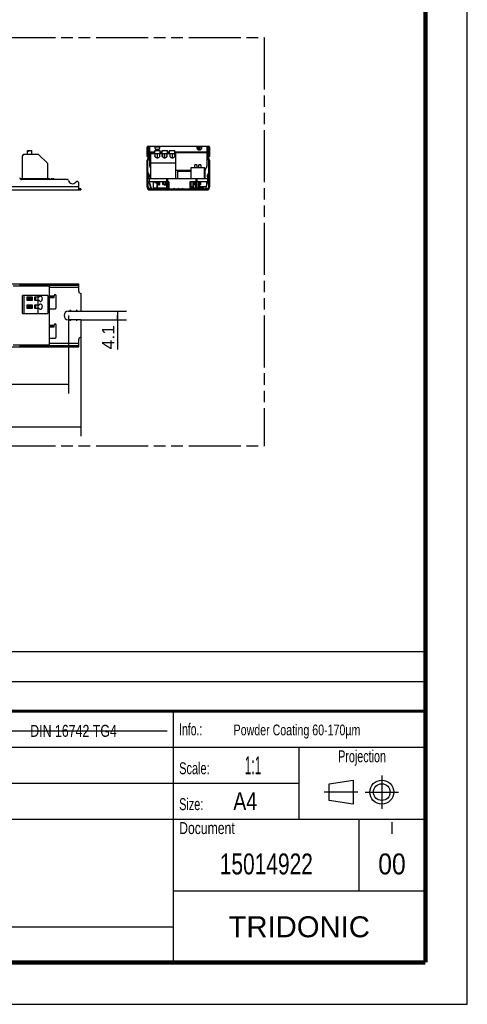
# Model space of a CAD drawing. Header units: millimetres. Extents: x 0 to 210, y 0 to 297.
# Tile 5 of 13: x 135 to 210, y 0 to 165. Entities that reach past the tile are written whole.
import ezdxf
from ezdxf.enums import TextEntityAlignment as Align

# ---------------------------------------------------------------- set-up
doc = ezdxf.new("R2010")
doc.units = ezdxf.units.MM
doc.header["$LTSCALE"] = 19.36
doc.linetypes.add('CENTER', pattern=[0.6, 0.375, -0.075, 0.075, -0.075])
doc.linetypes.add('PHANTOM', pattern=[0.8, 0.45, -0.05, 0.1, -0.05, 0.1, -0.05])
doc.layers.get('0').update_dxf_attribs({"linetype": 'CONTINUOUS'})
for name, color, linetype in [('DEFAULT_1', 7, 'CENTER'), ('DEFAULT_3', 7, 'PHANTOM'), ('Z_DIM_2D', 7, 'CONTINUOUS'), ('Z_NOTICE', 7, 'CONTINUOUS')]:
    doc.layers.add(name, color=color, linetype=linetype)
doc.styles.get("Standard").update_dxf_attribs({"font": 'txt', "width": 0.7})
doc.styles.add('TEXTSTYLE_2', font='txt', dxfattribs={"width": 0.75})
doc.styles.add('TEXTSTYLE_3', font='arial.ttf')
doc.styles.add('TEXTSTYLE_5', font='arial.ttf')
doc.dimstyles.new('DIMSTYLE_1', dxfattribs={"dimtxt": 2.1, "dimasz": 3.5, "dimexe": 1.5, "dimexo": 0, "dimgap": 0.525, "dimtad": 1, "dimlfac": 2.857143, "dimdsep": 46, "dimtxsty": 'TEXTSTYLE_3', "dimblk": '_FILLED', "dimblk1": '_FILLED', "dimblk2": '_FILLED', "dimcen": 0.09, "dimclrt": 5, "dimazin": 2, "dimtp": 0.5, "dimtm": 0.5, "dimtfac": 1, "dimtofl": 0, "dimtmove": 0, "dimatfit": 3, "dimldrblk": '_FILLED', "dimfxl": 1, "dimtolj": 1, "dimarcsym": 0})
doc.dimstyles.new('DIMSTYLE_4', dxfattribs={"dimtxt": 2.1, "dimasz": 3.5, "dimexe": 1.5, "dimexo": 0, "dimgap": 0.525, "dimtad": 1, "dimlfac": 2.857143, "dimdsep": 46, "dimtxsty": 'TEXTSTYLE_3', "dimblk": '_FILLED', "dimblk1": '_FILLED', "dimblk2": '_FILLED', "dimcen": 0.09, "dimclrt": 5, "dimazin": 2, "dimtp": 0.1, "dimtm": 0.1, "dimtfac": 1, "dimtofl": 0, "dimtmove": 0, "dimatfit": 3, "dimldrblk": '_FILLED', "dimfxl": 1, "dimtolj": 1, "dimarcsym": 0})

# ---------------------------------------------------------------- blocks, each defined once
blk = doc.blocks.new('PROJEKTIONSMETHODE_BL0', base_point=(192.31, 35.47))
at = {"color": 2, "linetype": 'CONTINUOUS'}
for p, q in [((186.91, 36.87), (190.91, 37.47)), ((186.91, 34.07), (186.91, 36.87)), ((190.91, 37.47), (190.91, 33.47)), ((190.91, 33.47), (186.91, 34.07))]:
    blk.add_line(p, q, dxfattribs=at)
for radius in [2, 1.4]:
    blk.add_circle((195.71, 35.47), radius, dxfattribs=at)
at = {"layer": 'DEFAULT_1', "color": 2, "linetype": 'CENTER'}
for p, q in [((195.71, 38.27), (195.71, 32.67)), ((191.71, 35.47), (186.11, 35.47)), ((192.91, 35.47), (198.5, 35.47))]:
    blk.add_line(p, q, dxfattribs=at)
blk = doc.blocks.new('*D0')
at = {"layer": 'Z_DIM_2D', "color": 2, "linetype": 'CONTINUOUS'}
for p, q in [((47.43, 111.48), (47.43, 94.96)), ((145.43, 111.48), (145.43, 94.96)), ((47.43, 96.46), (96.43, 96.46)), ((145.43, 96.46), (96.43, 96.46))]:
    blk.add_line(p, q, dxfattribs=at)
at = {"layer": 'Z_DIM_2D', "color": 5, "linetype": 'CONTINUOUS', "style": 'TEXTSTYLE_3'}
blk.add_text('280', height=2.1, dxfattribs=at).set_placement((96.43, 96.99), align=Align.CENTER)
blk = doc.blocks.new('_FILLED')
at = {"color": 0, "linetype": 'BYBLOCK'}
blk.add_solid([(0, 0), (-1, 0.125), (-1, -0.125)], dxfattribs=at)
blk = doc.blocks.new('_NONE')
blk = doc.blocks.new('*D4')
at = {"layer": 'Z_DIM_2D', "color": 2, "linetype": 'CONTINUOUS'}
for p, q in [((144.83, 115.87), (153.06, 115.87)), ((151.56, 115.87), (151.56, 115.16)), ((145.43, 114.44), (153.06, 114.44)), ((151.56, 114.44), (151.56, 115.16)), ((151.56, 115.16), (151.56, 109.47))]:
    blk.add_line(p, q, dxfattribs=at)
at = {"layer": 'Z_DIM_2D', "color": 5, "linetype": 'CONTINUOUS', "style": 'TEXTSTYLE_3'}
blk.add_text('4.1', height=2.1, rotation=90, dxfattribs=at).set_placement((151.04, 113.54), align=Align.RIGHT)
blk = doc.blocks.new('*D5')
at = {"layer": 'Z_DIM_2D', "color": 2, "linetype": 'CONTINUOUS'}
for p, q in [((49.53, 115.16), (49.53, 102.1)), ((143.33, 115.16), (143.33, 102.1)), ((49.53, 103.6), (96.43, 103.6)), ((143.33, 103.6), (96.43, 103.6))]:
    blk.add_line(p, q, dxfattribs=at)
at = {"layer": 'Z_DIM_2D', "color": 5, "linetype": 'CONTINUOUS', "style": 'TEXTSTYLE_3'}
blk.add_text('268', height=2.1, dxfattribs=at).set_placement((96.43, 104.13), align=Align.CENTER)

msp = doc.modelspace()

# ---------------------------------------------------------------- linework, layer by layer
at = {"color": 2, "linetype": 'CONTINUOUS'}
for p, q in [((210, 0), (210, 297)), ((6.9136, 58.9602), (202.9136, 58.9602)), ((202.9136, 48.9602), (202.9136, 58.9602)), ((6.9136, 53.9602), (202.9136, 53.9602)), ((6.9135, 48.9601), (202.9135, 48.9601)), ((6.9136, 48.9602), (202.9136, 48.9602)), ((160.9135, 6.9601), (160.9135, 48.9601)), ((202.9135, 6.9601), (202.9135, 48.9601)), ((6.9135, 42.9601), (202.9135, 42.9601)), ((181.9135, 30.9601), (181.9135, 42.9601)), ((6.9135, 36.9601), (181.9135, 36.9601)), ((6.9135, 30.9601), (202.9135, 30.9601)), ((191.9135, 18.9601), (191.9135, 30.9601)), ((160.9135, 18.9601), (202.9135, 18.9601)), ((6.9135, 12.9601), (160.9135, 12.9601)), ((6.9135, 6.9601), (202.9135, 6.9601)), ((0, 0), (210, 0))]:
    msp.add_line(p, q, dxfattribs=at)
at = {"color": 6, "linetype": 'CONTINUOUS'}
for p, q in [((156.4618, 143.2249), (156.4618, 141.7199)), ((156.6018, 143.2249), (156.6018, 142.9409)), ((156.7068, 143.4699), (166.7168, 143.4699)), ((156.7068, 143.3299), (156.9168, 143.3299)), ((156.9168, 143.4699), (156.9168, 140.2212)), ((157.8618, 143.0665), (157.8618, 143.4536)), ((157.8652, 143.3299), (158.5583, 143.3299)), ((158.5618, 143.4536), (158.5618, 143.0665)), ((164.8618, 143.0665), (164.8618, 143.4536)), ((164.8652, 143.3299), (165.5583, 143.3299)), ((165.5618, 143.4536), (165.5618, 143.0665)), ((166.5068, 140.2212), (166.5068, 143.4699)), ((166.5068, 143.3299), (166.7168, 143.3299)), ((166.8218, 142.9409), (166.8218, 143.2249)), ((166.9618, 141.7199), (166.9618, 143.2249)), ((156.6018, 141.7199), (156.4618, 141.7199)), ((156.6018, 143.1568), (156.6187, 143.1205)), ((156.7768, 142.7815), (156.9128, 142.4898)), ((156.7768, 142.3937), (156.8794, 142.4416)), ((156.859, 142.4507), (156.7769, 142.4873)), ((156.8818, 142.6999), (156.8148, 142.6999)), ((156.8648, 142.4481), (156.859, 142.4507)), ((156.8888, 142.2099), (156.9168, 142.2229)), ((166.5347, 142.2099), (166.5068, 142.2229)), ((166.6468, 142.7815), (166.5107, 142.4898)), ((166.6087, 142.6999), (166.5418, 142.6999)), ((166.6466, 142.4873), (166.5441, 142.4416)), ((166.6486, 142.3928), (166.5441, 142.4416)), ((166.8218, 143.1568), (166.8049, 143.1205)), ((166.9618, 141.7199), (166.8218, 141.7199)), ((157.0918, 139.8243), (156.9637, 140.0462)), ((166.4599, 140.0462), (166.2037, 139.6024)), ((161.2918, 139.4274), (163.8457, 139.4274))]:
    msp.add_line(p, q, dxfattribs=at)
at = {"color": 9, "linetype": 'CONTINUOUS'}
for p, q in [((156.8118, 143.3299), (156.8118, 143.4699)), ((157.8618, 143.3982), (156.9168, 143.3982)), ((164.8618, 143.3982), (158.5618, 143.3982)), ((166.5068, 143.3982), (165.5618, 143.3982)), ((166.6118, 143.4699), (166.6118, 143.3299)), ((156.4618, 142.0003), (156.6018, 142.0003)), ((156.6018, 142.3889), (156.7768, 142.3889)), ((156.7768, 142.1414), (156.6018, 142.1414)), ((156.7858, 143.0226), (156.6115, 143.0379)), ((156.9168, 142.4917), (157.7918, 142.4917)), ((157.7918, 142.3184), (156.9168, 142.3184)), ((158.1897, 142.1924), (158.1897, 141.5119)), ((158.2103, 141.5127), (158.2103, 142.1924)), ((158.6668, 142.4917), (159.0168, 142.4917)), ((159.0168, 142.3184), (158.6668, 142.3184)), ((159.3998, 142.1924), (159.3998, 141.5121)), ((159.4203, 141.5124), (159.4203, 142.1924)), ((159.8918, 142.4917), (160.2418, 142.4917)), ((160.2418, 142.3184), (159.8918, 142.3184)), ((160.6905, 142.1924), (160.6905, 141.5122)), ((160.711, 141.5123), (160.711, 142.1924)), ((161.1168, 142.4917), (166.5068, 142.4917)), ((166.5068, 142.3184), (161.1168, 142.3184)), ((166.8121, 143.0379), (166.6377, 143.0226)), ((166.6468, 142.3889), (166.8218, 142.3889)), ((166.8218, 142.1414), (166.6468, 142.1414)), ((166.8218, 141.9999), (166.9618, 141.9999)), ((166.0868, 138.7274), (166.1969, 138.7274)), ((129.5604, 136.6799), (145.0761, 136.6799)), ((156.4618, 138.2199), (156.6368, 138.2199)), ((156.6368, 137.5199), (156.4618, 137.5199)), ((156.6799, 136.645), (156.6799, 137.325)), ((156.8008, 137.3009), (156.8184, 137.3009)), ((156.8184, 137.3009), (157.0582, 136.4056)), ((159.1115, 137.1699), (159.2353, 137.1699)), ((159.9618, 137.9049), (159.7868, 137.9049)), ((164.8618, 137.9049), (164.6868, 137.9049)), ((166.3653, 136.4056), (166.6052, 137.3009)), ((166.6052, 137.3009), (166.6227, 137.3009)), ((166.7437, 137.325), (166.7437, 136.6447)), ((166.7868, 138.2199), (166.9618, 138.2199)), ((166.9618, 137.5199), (166.7868, 137.5199)), ((157.0895, 136.33), (156.9949, 136.33)), ((157.6868, 136.1199), (157.6868, 136.2949)), ((159.7868, 136.4349), (158.2206, 136.4349)), ((160.0767, 136.4349), (159.9618, 136.4349)), ((161.0643, 136.2949), (161.0643, 136.1199)), ((162.3593, 136.1199), (162.3593, 136.2949)), ((164.2143, 136.5574), (164.3182, 136.5574)), ((165.7368, 136.2949), (165.7368, 136.1199)), ((166.3341, 136.33), (166.4287, 136.33)), ((135.5211, 120.4067), (135.5211, 120.2317)), ((143.1689, 120.2317), (143.1687, 120.4067)), ((144.5761, 120.2317), (144.5761, 120.4067)), ((145.0761, 119.8467), (140.1761, 119.8467)), ((140.1761, 118.4467), (140.9636, 118.4467)), ((140.4464, 118.1317), (140.4464, 118.3067)), ((140.5098, 118.3067), (140.5098, 118.1317)), ((140.8936, 118.1317), (140.8936, 118.3067)), ((140.1761, 113.5467), (140.9636, 113.5467)), ((140.4464, 113.2317), (140.4464, 113.4067)), ((140.5098, 113.4067), (140.5098, 113.2317)), ((140.8936, 113.2317), (140.8936, 113.4067)), ((145.0761, 110.4667), (140.1761, 110.4667)), ((135.5211, 110.0817), (135.5211, 109.9067)), ((143.1689, 109.9067), (143.1687, 110.0817)), ((144.5761, 109.9067), (144.5761, 110.0817))]:
    msp.add_line(p, q, dxfattribs=at)
at = {"color": 7, "linetype": 'CONTINUOUS'}
for p, q in [((135.6961, 141.7584), (135.8711, 142.1084)), ((135.6961, 138.0274), (135.6961, 141.7584)), ((135.8711, 142.1084), (138.2759, 142.1084)), ((136.5217, 142.7034), (137.2439, 142.7034)), ((136.5217, 142.1084), (136.5217, 142.7034)), ((136.675, 142.5284), (136.5217, 142.5284)), ((136.675, 142.7034), (136.675, 142.5284)), ((137.2439, 142.1084), (137.2439, 142.7034)), ((138.2759, 142.1084), (139.8961, 140.5334)), ((156.6018, 142.9134), (156.6018, 141.3699)), ((156.7768, 142.9134), (156.6018, 142.9134)), ((156.6232, 143.1724), (156.603, 142.9409)), ((156.603, 142.9409), (156.7773, 142.9256)), ((156.6232, 143.1724), (156.7976, 143.1572)), ((156.7768, 141.3699), (156.7768, 142.9134)), ((156.7768, 142.1924), (156.8468, 142.0489)), ((156.7773, 142.9256), (156.7976, 143.1572)), ((156.8468, 142.0489), (156.9168, 142.0831)), ((157.0918, 138.0274), (157.0918, 142.1924)), ((157.0918, 142.1924), (161.2918, 142.1924)), ((157.7918, 142.1924), (157.7918, 142.7174)), ((157.7918, 142.7174), (158.6668, 142.7174)), ((157.904, 142.6299), (157.7918, 142.6299)), ((157.8397, 141.6366), (157.8397, 142.1924)), ((157.904, 142.7174), (157.904, 142.6299)), ((157.9226, 142.9274), (158.5009, 142.9274)), ((158.5603, 141.9967), (158.5503, 141.9967)), ((158.5603, 142.1924), (158.5603, 141.9967)), ((158.5603, 141.9752), (158.5603, 141.6575)), ((158.6668, 142.1924), (158.6668, 142.7174)), ((159.0168, 142.1924), (159.0168, 142.7174)), ((159.0168, 142.7174), (159.8918, 142.7174)), ((159.1278, 142.6299), (159.0168, 142.6299)), ((159.0498, 141.6425), (159.0498, 142.1924)), ((159.1278, 142.7174), (159.1278, 142.6299)), ((159.7703, 141.9967), (159.7668, 141.9967)), ((159.7703, 142.1924), (159.7703, 141.9967)), ((159.7703, 141.9893), (159.7703, 141.65)), ((159.8918, 142.1924), (159.8918, 142.7174)), ((160.2418, 142.1924), (160.2418, 142.7174)), ((160.2418, 142.7174), (161.1168, 142.7174)), ((160.3557, 142.6299), (160.2418, 142.6299)), ((160.3405, 141.6458), (160.3405, 142.1924)), ((160.3557, 142.7174), (160.3557, 142.6299)), ((161.061, 142.1924), (161.061, 141.6459)), ((161.1168, 142.1924), (161.1168, 142.7174)), ((161.2918, 138.0274), (161.2918, 142.1924)), ((165.5009, 142.9274), (164.9226, 142.9274)), ((164.9272, 142.9462), (164.9269, 142.9274)), ((164.9274, 142.9569), (164.9272, 142.9462)), ((164.9276, 142.9635), (164.9274, 142.9569)), ((164.9277, 142.9674), (164.9276, 142.9635)), ((164.9285, 142.9546), (164.9285, 142.9542)), ((164.9285, 142.9541), (164.9285, 142.9542)), ((164.9285, 142.9536), (164.9286, 142.9526)), ((164.9286, 142.9515), (164.9287, 142.9466)), ((164.9287, 142.9466), (164.9289, 142.9341)), ((164.9289, 142.9341), (164.929, 142.9275)), ((165.3482, 142.9666), (165.3481, 142.9707)), ((165.3483, 142.9624), (165.3482, 142.9666)), ((165.3485, 142.9555), (165.3483, 142.9624)), ((165.3487, 142.9446), (165.3485, 142.9555)), ((165.3489, 142.9274), (165.3487, 142.9446)), ((166.5768, 142.0489), (166.5068, 142.0831)), ((166.6468, 142.1924), (166.5768, 142.0489)), ((166.626, 143.1572), (166.8003, 143.1724)), ((166.626, 143.1572), (166.6462, 142.9256)), ((166.6462, 142.9256), (166.8206, 142.9409)), ((166.8218, 142.9134), (166.6468, 142.9134)), ((166.6468, 141.3699), (166.6468, 142.9134)), ((166.8206, 142.9409), (166.8003, 143.1724)), ((166.8218, 141.3699), (166.8218, 142.9134)), ((139.8961, 138.0274), (139.8961, 140.5334)), ((156.4618, 141.0414), (156.4618, 136.6799)), ((156.5608, 141.2709), (156.554, 141.2642)), ((156.6368, 136.6799), (156.6368, 141.0414)), ((156.6845, 141.1472), (156.6778, 141.1404)), ((161.2918, 140.6192), (157.0918, 140.6177)), ((163.8457, 139.9034), (166.0868, 139.9034)), ((163.8457, 138.0274), (163.8457, 139.9034)), ((164.7912, 140.3059), (164.4412, 140.3059)), ((164.4412, 139.9034), (164.4412, 140.3059)), ((164.7912, 140.3059), (164.7912, 139.9034)), ((165.4912, 140.3059), (165.1412, 140.3059)), ((165.1412, 139.9034), (165.1412, 140.3059)), ((165.4912, 140.3059), (165.4912, 139.9034)), ((166.0868, 138.0274), (166.0868, 139.9034)), ((166.7458, 141.1404), (166.739, 141.1472)), ((166.7868, 136.6799), (166.7868, 141.0414)), ((166.8695, 141.2642), (166.8628, 141.2709)), ((166.9618, 136.6799), (166.9618, 141.0414)), ((156.6368, 138.6463), (156.7281, 138.4553)), ((156.6858, 138.2829), (156.6368, 138.2462)), ((156.6402, 139.0448), (156.886, 138.5308)), ((161.6418, 139.2524), (163.8457, 139.2524)), ((161.6418, 138.0274), (161.6418, 139.2524)), ((162.0793, 139.4274), (162.0793, 139.2524)), ((166.1969, 138.3774), (166.1969, 139.592)), ((166.1969, 139.3224), (166.2156, 139.3224)), ((166.2156, 138.0274), (166.2156, 139.6231)), ((166.7833, 139.0448), (166.5376, 138.5308)), ((166.7868, 138.6463), (166.6955, 138.4553)), ((166.7378, 138.2829), (166.7868, 138.2462)), ((135.2292, 138.0274), (140.1761, 138.0274)), ((143.1689, 137.8699), (135.5211, 137.8699)), ((140.1761, 138.0274), (140.1761, 137.8699)), ((140.4163, 137.8699), (140.4464, 137.9345)), ((140.8936, 137.9749), (140.5098, 137.9749)), ((140.9636, 137.8699), (140.9636, 137.9049)), ((145.0761, 136.1199), (145.0761, 137.2637)), ((156.4618, 137.8699), (156.6368, 137.8699)), ((156.7908, 138.1429), (156.6508, 138.0379)), ((156.7243, 137.4237), (156.7068, 137.4237)), ((156.8118, 138.0274), (156.8118, 137.4674)), ((156.8118, 138.0274), (166.6118, 138.0274)), ((159.7868, 137.4674), (156.8118, 137.4674)), ((157.2008, 136.3468), (156.9609, 137.2421)), ((157.5118, 137.4674), (157.5118, 136.4174)), ((157.7925, 137.4674), (157.7925, 137.2924)), ((158.0968, 137.2924), (157.7925, 137.2924)), ((158.0545, 137.2924), (158.0545, 137.1874)), ((158.0968, 137.1874), (158.0545, 137.1874)), ((158.0968, 137.4674), (158.0968, 136.4349)), ((158.2206, 136.4349), (158.2206, 137.4674)), ((158.3441, 137.4674), (158.3441, 137.0474)), ((158.5191, 136.9774), (158.4141, 136.9774)), ((158.5891, 137.4674), (158.5891, 137.0474)), ((159.062, 137.4674), (159.062, 137.1699)), ((159.1115, 137.2924), (159.062, 137.2924)), ((159.1115, 137.4674), (159.1115, 137.1699)), ((159.2353, 137.1699), (159.2353, 137.4674)), ((159.302, 137.4674), (159.302, 137.0474)), ((159.477, 136.9774), (159.372, 136.9774)), ((159.547, 137.4674), (159.547, 137.0474)), ((159.722, 136.9774), (159.617, 136.9774)), ((159.7868, 136.4349), (159.7868, 137.9749)), ((159.7868, 137.9749), (159.9618, 137.9749)), ((159.9618, 136.4349), (159.9618, 137.9749)), ((160.1368, 137.4674), (159.9618, 137.4674)), ((160.0767, 137.4674), (160.0767, 136.4349)), ((160.1092, 136.4524), (160.1092, 137.4674)), ((160.1368, 137.4674), (160.1368, 136.2949)), ((164.6868, 137.4674), (163.6368, 137.4674)), ((163.6368, 137.4674), (163.6368, 136.2949)), ((163.7725, 136.6624), (163.6368, 136.6624)), ((163.7725, 136.4524), (163.7725, 137.4674)), ((163.8775, 136.4524), (163.8775, 137.4674)), ((164.1514, 136.6624), (163.8775, 136.6624)), ((164.1514, 137.4674), (164.1514, 136.6624)), ((164.2143, 137.2924), (164.1514, 137.2924)), ((164.2143, 136.5574), (164.2143, 137.4674)), ((164.3193, 136.5574), (164.3193, 137.4674)), ((164.4929, 137.2924), (164.3193, 137.2924)), ((164.4929, 137.4674), (164.4929, 137.0474)), ((164.5979, 136.9774), (164.5629, 136.9774)), ((164.6412, 136.4524), (164.6412, 136.9925)), ((164.6679, 137.4674), (164.6679, 137.0474)), ((164.6868, 137.2924), (164.6679, 137.2924)), ((164.6868, 137.9749), (164.8618, 137.9749)), ((164.6868, 136.4349), (164.6868, 137.9749)), ((164.8618, 136.4349), (164.8618, 137.9749)), ((166.6118, 137.4674), (164.8618, 137.4674)), ((165.1239, 136.4524), (165.1239, 137.4674)), ((165.2289, 136.4524), (165.2289, 137.4674)), ((166.3073, 136.6624), (165.2289, 136.6624)), ((165.2646, 137.4674), (165.2646, 137.0474)), ((165.3696, 136.9774), (165.3346, 136.9774)), ((165.4396, 137.4674), (165.4396, 137.0474)), ((165.9118, 136.6624), (165.9118, 136.4174)), ((166.4626, 137.2421), (166.2227, 136.3468)), ((166.3941, 137.4674), (166.3941, 136.9864)), ((166.6118, 138.0274), (166.6118, 137.4674)), ((166.6328, 138.1429), (166.7728, 138.0379)), ((166.7168, 137.4237), (166.6993, 137.4237)), ((166.7868, 137.8699), (166.9618, 137.8699)), ((47.4261, 136.1199), (145.4261, 136.1199)), ((145.4261, 136.2949), (145.0761, 136.2949)), ((145.4261, 136.2949), (145.4261, 136.1199)), ((157.0218, 136.2949), (166.4018, 136.2949)), ((157.0218, 136.1199), (166.4018, 136.1199)), ((158.0968, 136.4174), (157.5118, 136.4174)), ((158.0368, 136.2949), (158.0368, 136.1199)), ((160.0767, 136.4524), (160.1368, 136.4524)), ((160.1368, 136.4174), (160.0767, 136.4174)), ((160.9943, 136.3999), (160.8893, 136.2949)), ((160.9943, 136.1199), (160.9943, 136.2949)), ((161.7118, 136.3999), (161.6068, 136.2949)), ((161.7118, 136.3999), (161.8168, 136.2949)), ((162.4293, 136.3999), (162.5343, 136.2949)), ((162.4293, 136.1199), (162.4293, 136.2949)), ((164.6868, 136.4174), (163.6368, 136.4174)), ((163.7725, 136.4524), (163.8775, 136.4524)), ((164.2497, 136.5224), (164.2838, 136.5224)), ((164.6412, 136.4524), (164.6868, 136.4524)), ((165.9118, 136.4174), (164.8618, 136.4174)), ((165.1239, 136.4524), (165.2289, 136.4524)), ((165.3868, 136.1199), (165.3868, 136.2949)), ((133.9111, 120.4067), (145.0761, 120.4067)), ((135.1711, 120.2317), (145.0761, 120.2317)), ((143.3402, 120.2317), (143.3401, 120.4067)), ((145.0761, 119.1817), (145.0761, 120.4067)), ((140.1761, 120.0567), (134.0861, 120.0567)), ((140.1761, 110.2567), (140.1761, 120.0567)), ((145.4261, 118.8317), (145.4261, 115.8742)), ((139.8961, 118.4642), (135.6961, 118.4642)), ((135.6961, 115.4717), (135.6961, 118.4642)), ((135.8711, 118.4642), (135.8711, 115.4717)), ((136.4663, 118.2398), (137.2993, 118.2398)), ((136.4663, 117.6285), (136.4663, 118.2398)), ((137.2993, 117.6285), (136.4663, 117.6285)), ((136.4663, 116.9366), (137.2993, 116.9366)), ((136.4663, 116.3252), (136.4663, 116.9366)), ((136.5217, 116.8812), (137.2439, 116.8812)), ((137.0901, 116.8812), (136.5217, 116.4874)), ((136.5217, 116.3806), (136.5217, 116.8812)), ((136.5219, 118.1842), (137.2437, 118.1842)), ((137.0901, 118.1842), (136.5219, 117.7906)), ((136.5219, 117.6841), (136.5219, 118.1842)), ((136.5219, 117.6841), (137.2437, 117.6841)), ((136.6756, 117.6841), (137.2437, 118.0778)), ((137.2437, 117.6841), (137.2437, 118.1842)), ((137.2439, 116.3806), (137.2439, 116.8812)), ((137.2993, 118.2398), (137.2993, 117.6285)), ((137.2993, 116.9366), (137.2993, 116.3252)), ((137.75, 118.2398), (138.45, 118.2398)), ((137.75, 117.6285), (137.75, 118.2398)), ((138.45, 117.6285), (137.75, 117.6285)), ((137.75, 116.928), (138.4483, 116.928)), ((137.75, 116.3166), (137.75, 116.928)), ((137.8496, 118.2398), (137.8496, 117.6285)), ((137.8496, 116.928), (137.8496, 116.3166)), ((138.2759, 118.2398), (138.2759, 118.4642)), ((138.2759, 116.928), (138.2759, 117.6285)), ((139.8961, 118.4642), (139.8961, 115.4717)), ((140.9636, 118.3067), (140.1761, 118.3067)), ((140.1761, 118.1317), (140.9636, 118.1317)), ((140.2286, 118.1317), (140.2286, 118.3067)), ((140.9636, 118.1317), (140.9636, 118.4467)), ((141.3136, 116.4517), (141.3136, 118.4467)), ((135.6961, 115.4717), (139.8961, 115.4717)), ((137.2993, 116.3252), (136.4663, 116.3252)), ((136.5217, 116.3806), (137.2439, 116.3806)), ((136.675, 116.3806), (137.2439, 116.7749)), ((138.4519, 116.3166), (137.75, 116.3166)), ((138.2759, 115.4717), (138.2759, 116.3166)), ((140.1761, 116.2767), (141.1386, 116.2767)), ((143.3261, 115.8742), (145.4261, 115.8742)), ((145.4261, 114.4392), (143.3261, 114.4392)), ((145.4261, 114.4392), (145.4261, 111.4817)), ((140.9636, 113.4067), (140.1761, 113.4067)), ((140.1761, 113.2317), (140.9636, 113.2317)), ((140.2286, 113.2317), (140.2286, 113.4067)), ((140.9636, 113.2317), (140.9636, 113.5467)), ((141.3136, 111.5517), (141.3136, 113.5467)), ((140.1761, 111.3767), (141.1386, 111.3767)), ((145.0761, 109.9067), (145.0761, 111.1317)), ((133.9111, 109.9067), (145.0761, 109.9067)), ((134.0861, 110.2567), (140.1761, 110.2567)), ((145.0761, 110.0817), (135.1711, 110.0817)), ((143.3401, 110.0817), (143.3402, 109.9067)), ((7.6209, 45.5841), (159.8298, 45.7185)), ((0, 0), (210, 0))]:
    msp.add_line(p, q, dxfattribs=at)
for points, const_width in [([(203, 7), (203, 290)], 0.7), ([(7, 49), (203, 49)], 0.5), ([(7, 7), (203, 7)], 0.7)]:
    msp.add_lwpolyline(points, dxfattribs=dict(at, const_width=const_width))
msp.add_lwpolyline([(165.3481, 142.9707), (165.348, 142.9728), (165.3479, 142.975), (165.3477, 142.9775), (165.3475, 142.9804), (165.3472, 142.9842), (165.3467, 142.9892), (165.346, 142.9955), (165.3447, 143.0036), (165.3429, 143.0128), (165.3405, 143.0226), (165.3374, 143.0329), (165.3337, 143.0435), (165.3291, 143.0542), (165.3238, 143.0651), (165.3176, 143.0758), (165.3107, 143.0864), (165.3031, 143.0966), (165.2948, 143.1064), (165.2858, 143.1157), (165.2762, 143.1247), (165.2658, 143.1332), (165.2547, 143.1413), (165.2429, 143.1487), (165.2304, 143.1555), (165.2171, 143.1616), (165.2031, 143.1668), (165.1885, 143.171), (165.1733, 143.1742), (165.1578, 143.1761), (165.1419, 143.1769), (165.1259, 143.1765), (165.1098, 143.1748), (165.0938, 143.1719), (165.0781, 143.1679), (165.0627, 143.1627), (165.0479, 143.1564), (165.0337, 143.1491), (165.0202, 143.1408), (165.0077, 143.1317), (164.9961, 143.1218), (164.9856, 143.1112), (164.976, 143.1002), (164.9674, 143.0889), (164.9597, 143.0772), (164.953, 143.0654), (164.9471, 143.0535), (164.9421, 143.0416), (164.9379, 143.0296), (164.9345, 143.018), (164.932, 143.007), (164.9303, 142.9973), (164.9293, 142.9901), (164.9287, 142.9846), (164.9284, 142.9807), (164.9282, 142.9777), (164.928, 142.9753), (164.9279, 142.9732), (164.9278, 142.9712), (164.9277, 142.9674)], dxfattribs=at)
at = {"color": 6, "linetype": 'CONTINUOUS'}
for centre, radius, start, end in [((156.7068, 143.2249), 0.245, 90, 180), ((156.7068, 143.2249), 0.105, 90, 180), ((166.7168, 143.2249), 0.245, 0, 90), ((166.7168, 143.2249), 0.105, 0, 90), ((156.2292, 141.8316), 0.7653, 43.255849, 44.290688), ((155.9905, 140.4724), 2.1605, 65.823478, 66.130043), ((156.4814, 142.0196), 0.4497, 25.03871, 29.216483), ((155.6918, 142.6999), 1.19, 353.859751, 360), ((156.3766, 141.3336), 1.2167, 65.592589, 65.802086), ((156.4028, 141.8976), 0.7233, 44.68065, 48.77501), ((167.0208, 141.8976), 0.7233, 131.224991, 135.319329), ((166.9421, 142.0196), 0.4497, 150.783561, 154.96129), ((167.7318, 142.6999), 1.19, 180, 186.140249), ((157.2668, 140.2212), 0.35, 180, 210), ((166.1568, 140.2212), 0.35, 330, 360), ((165.9006, 139.7774), 0.35, 302.198664, 330), ((164.1138, 140.3028), 2.2766, 337.410935, 348.279945)]:
    msp.add_arc(centre, radius, start, end, dxfattribs=at)
at = {"color": 7, "linetype": 'CONTINUOUS'}
for centre, radius, start, end in [((156.9168, 142.9134), 0.315, 175, 180), ((156.9168, 142.9134), 0.14, 175, 180), ((158.3207, 141.7729), 0.3206, 40.178729, 44.277875), ((159.5328, 141.7687), 0.3268, 42.857692, 44.260448), ((166.5068, 142.9134), 0.14, 0, 5), ((166.5068, 142.9134), 0.315, 0, 5), ((156.7768, 141.0414), 0.315, 135, 180), ((156.4618, 141.3699), 0.14, 315, 360), ((156.7768, 141.0414), 0.14, 135, 180), ((156.4618, 141.3699), 0.315, 315, 360), ((166.9618, 141.3699), 0.315, 180, 225), ((166.6468, 141.0414), 0.14, 0, 45), ((166.9618, 141.3699), 0.14, 180, 225), ((166.6468, 141.0414), 0.315, 0, 45), ((156.6018, 138.3949), 0.14, 306.869898, 25.553197), ((156.6018, 138.3949), 0.315, 306.869898, 25.553197), ((165.8469, 138.3774), 0.35, 313.343539, 360), ((166.8218, 138.3949), 0.315, 154.446803, 233.130102), ((166.8218, 138.3949), 0.14, 154.446803, 233.130102), ((135.5211, 138.2199), 0.35, 180, 270), ((140.5098, 137.9049), 0.07, 90, 155), ((140.8936, 137.9049), 0.07, 0, 90), ((143.1687, 137.6949), 0.175, 11.536959, 89.933451), ((144.0261, 137.8699), 0.7, 191.536959, 321.786789), ((144.7961, 137.2637), 0.28, 0, 141.786789), ((157.0218, 136.6799), 0.56, 180, 270), ((156.6718, 138.0099), 0.035, 126.869898, 180), ((156.7068, 137.4937), 0.07, 180, 270), ((157.0218, 136.6799), 0.385, 179.999992, 270), ((156.7243, 137.1787), 0.245, 14.99997, 90), ((158.4141, 137.0474), 0.07, 180, 270), ((158.5191, 137.0474), 0.07, 270, 360), ((159.372, 137.0474), 0.07, 180, 270), ((159.477, 137.0474), 0.07, 270, 360), ((159.617, 137.0474), 0.07, 194.999, 270), ((159.722, 137.0474), 0.07, 270, 337.674323), ((164.5629, 137.0474), 0.07, 180, 270), ((164.5979, 137.0474), 0.07, 270, 360), ((165.3346, 137.0474), 0.07, 180, 270), ((165.3696, 137.0474), 0.07, 270, 360), ((166.4018, 136.6799), 0.56, 270, 360), ((166.4018, 136.6799), 0.385, 270, 360), ((166.6993, 137.1787), 0.245, 90, 165.00003), ((166.7168, 137.4937), 0.07, 270, 353.214425), ((157.2684, 136.3649), 0.07, 195, 270), ((160.1018, 136.4349), 0.315, 180, 206.466529), ((160.1018, 136.4349), 0.14, 180, 270), ((159.6697, 136.4287), 0.4065, 341.93855, 349.293344), ((159.6376, 136.4347), 0.4392, 349.302421, 0.030247), ((161.7118, 136.3999), 0.7175, 180.000163, 182.794759), ((161.715, 136.4), 0.7207, 182.794738, 183.423315), ((161.7166, 136.4001), 0.7224, 183.423393, 184.187396), ((161.7254, 136.4009), 0.7312, 184.196089, 188.333159), ((161.6953, 136.4013), 0.734, 351.668934, 354.420961), ((161.7046, 136.4003), 0.7247, 354.425626, 355.812329), ((161.7071, 136.4001), 0.7222, 355.812771, 356.583272), ((161.7084, 136.4), 0.7209, 356.583341, 357.205564), ((161.7116, 136.3999), 0.7177, 357.20553, 359.717092), ((161.7122, 136.3999), 0.7171, 359.71761, 359.999998), ((164.2493, 136.5574), 0.035, 180, 270), ((164.2843, 136.5574), 0.035, 270, 360), ((165.0018, 136.4349), 0.315, 180, 206.466529), ((165.0018, 136.4349), 0.14, 180, 260.850896), ((166.1551, 136.3649), 0.07, 269.957528, 345), ((141.1386, 118.4467), 0.175, 0, 180), ((145.4261, 119.1817), 0.35, 180, 270), ((141.1386, 116.4517), 0.175, 270, 360), ((143.3261, 115.1567), 0.7175, 90, 270), ((143.6761, 115.8742), 0.105, 0, 180), ((144.7261, 115.8742), 0.105, 0, 180), ((141.1386, 113.5467), 0.175, 0, 180), ((143.6761, 114.4392), 0.105, 180, 360), ((144.7261, 114.4392), 0.105, 180, 360), ((141.1386, 111.5517), 0.175, 270, 360), ((145.4261, 111.1317), 0.35, 90, 180)]:
    msp.add_arc(centre, radius, start, end, dxfattribs=at)
at = {"color": 9, "linetype": 'CONTINUOUS'}
for centre, radius, start, end in [((156.8008, 137.6157), 0.3149, 247.416929, 270.006337), ((156.9949, 136.645), 0.315, 180.000334, 269.999827), ((166.6227, 137.6159), 0.315, 270.001261, 292.579514), ((166.4286, 136.6452), 0.3152, 270.018088, 301.615325), ((166.43, 136.6435), 0.313, 301.563243, 307.574385)]:
    msp.add_arc(centre, radius, start, end, dxfattribs=at)
at = {"color": 7, "linetype": 'CONTINUOUS'}
for centre, start_param in [((158.19, 141.6457), -1.00906024), ((159.4065, 141.6457), -0.98188985)]:
    msp.add_ellipse(centre, major_axis=(0, 0.6187), ratio=0.70710678, start_param=start_param, end_param=-0.96747165, dxfattribs=at)
at = {"color": 6, "linetype": 'CONTINUOUS'}
for points, knots in [([(157.8652, 143.4699), (157.8636, 143.4699), (157.8616, 143.4623), (157.8618, 143.4577), (157.8618, 143.4536)], [0, 0, 0, 0, 0.28409609, 1, 1, 1, 1]), ([(158.5618, 143.4536), (158.5618, 143.4577), (158.562, 143.4623), (158.5599, 143.4699), (158.5583, 143.4699)], [0, 0, 0, 0, 0.71583521, 1, 1, 1, 1]), ([(164.8652, 143.4699), (164.8636, 143.4699), (164.8616, 143.4623), (164.8618, 143.4577), (164.8618, 143.4536)], [0, 0, 0, 0, 0.28409608, 1, 1, 1, 1]), ([(165.5618, 143.4536), (165.5618, 143.4577), (165.562, 143.4623), (165.5599, 143.4699), (165.5583, 143.4699)], [0, 0, 0, 0, 0.71583521, 1, 1, 1, 1]), ([(156.7866, 142.356), (156.7953, 142.3467), (156.8278, 142.3104), (156.8564, 142.2705), (156.8739, 142.2391)], [0, 0, 0, 0, 0.26162247, 1, 1, 1, 1]), ([(157.8618, 143.0665), (157.8618, 143.0337), (157.8831, 142.9633), (157.9646, 142.8826), (158.0793, 142.8308), (158.2118, 142.8129), (158.3443, 142.8308), (158.4589, 142.8826), (158.5405, 142.9633), (158.5618, 143.0337), (158.5618, 143.0665)], [0, 0, 0, 0, 0.10474131, 0.22233015, 0.35601092, 0.49999295, 0.64397481, 0.77766024, 0.89525568, 1, 1, 1, 1]), ([(164.8618, 143.0665), (164.8618, 143.0337), (164.8831, 142.9633), (164.9646, 142.8826), (165.0793, 142.8308), (165.2118, 142.8129), (165.3443, 142.8308), (165.4589, 142.8826), (165.5405, 142.9633), (165.5618, 143.0337), (165.5618, 143.0665)], [0, 0, 0, 0, 0.10474131, 0.22233015, 0.35601092, 0.49999295, 0.64397481, 0.77766024, 0.89525568, 1, 1, 1, 1]), ([(166.5496, 142.2391), (166.5558, 142.2502), (166.5837, 142.2957), (166.6182, 142.3369), (166.6465, 142.366)], [0, 0, 0, 0, 0.23821767, 1, 1, 1, 1])]:
    msp.add_open_spline(points, degree=3, knots=knots, dxfattribs=at)
at = {"color": 7, "linetype": 'CONTINUOUS'}
for points, knots in [([(157.8397, 142.0066), (157.8133, 141.9816), (157.7694, 141.925), (157.7525, 141.8546), (157.7525, 141.8212)], [0, 0, 0, 0, 0.52115385, 1, 1, 1, 1]), ([(157.7525, 141.8212), (157.7525, 141.7802), (157.7791, 141.6921), (157.881, 141.5913), (158.0244, 141.5266), (158.19, 141.5042), (158.3556, 141.5266), (158.4989, 141.5913), (158.6009, 141.6921), (158.6275, 141.7802), (158.6275, 141.8212)], [0, 0, 0, 0, 0.10473947, 0.22232859, 0.35601218, 0.49999468, 0.64397654, 0.77766299, 0.89525754, 1, 1, 1, 1]), ([(158.6275, 141.8212), (158.6275, 141.8491), (158.616, 141.9072), (158.5848, 141.957), (158.5657, 141.9797)], [0, 0, 0, 0, 0.48426148, 1, 1, 1, 1]), ([(159.0498, 142.0003), (159.0252, 141.9758), (158.9845, 141.9207), (158.969, 141.8533), (158.969, 141.8212)], [0, 0, 0, 0, 0.51981366, 1, 1, 1, 1]), ([(158.969, 141.8212), (158.969, 141.7802), (158.9957, 141.6921), (159.0976, 141.5913), (159.2409, 141.5266), (159.4065, 141.5042), (159.5722, 141.5266), (159.7155, 141.5913), (159.8174, 141.6921), (159.844, 141.7802), (159.844, 141.8212)], [0, 0, 0, 0, 0.10473947, 0.22232859, 0.35601218, 0.49999468, 0.64397654, 0.77766299, 0.89525754, 1, 1, 1, 1]), ([(159.844, 141.8212), (159.844, 141.8513), (159.8305, 141.9144), (159.7943, 141.9672), (159.7723, 141.9909)], [0, 0, 0, 0, 0.4820941, 1, 1, 1, 1]), ([(160.3405, 141.9967), (160.3169, 141.9725), (160.278, 141.9183), (160.2632, 141.8525), (160.2632, 141.8212)], [0, 0, 0, 0, 0.51906609, 1, 1, 1, 1]), ([(160.2632, 141.8212), (160.2632, 141.7802), (160.2899, 141.6921), (160.3918, 141.5913), (160.5351, 141.5266), (160.7007, 141.5042), (160.8664, 141.5266), (161.0097, 141.5913), (161.1116, 141.6921), (161.1382, 141.7802), (161.1382, 141.8212)], [0, 0, 0, 0, 0.10473947, 0.22232859, 0.35601218, 0.49999468, 0.64397654, 0.77766299, 0.89525754, 1, 1, 1, 1]), ([(161.1382, 141.8212), (161.1382, 141.8525), (161.1235, 141.9183), (161.0846, 141.9725), (161.061, 141.9967)], [0, 0, 0, 0, 0.48093391, 1, 1, 1, 1]), ([(159.062, 137.1699), (159.062, 137.1541), (159.0661, 137.1235), (159.0843, 137.0834), (159.1125, 137.0549), (159.1372, 137.0474), (159.1486, 137.0474)], [0, 0, 0, 0, 0.28803189, 0.5553582, 0.79054604, 1, 1, 1, 1]), ([(159.1486, 137.0474), (159.1601, 137.0474), (159.1848, 137.0549), (159.213, 137.0834), (159.2311, 137.1235), (159.2353, 137.1541), (159.2353, 137.1699)], [0, 0, 0, 0, 0.20945396, 0.4446418, 0.71196811, 1, 1, 1, 1]), ([(157.9978, 136.2949), (158.0096, 136.2949), (158.0259, 136.2993), (158.0394, 136.3078), (158.0428, 136.3102)], [0, 0, 0, 0, 0.73778184, 1, 1, 1, 1]), ([(158.0561, 136.3217), (158.0626, 136.3284), (158.0872, 136.3612), (158.0968, 136.4036), (158.0968, 136.4349)], [0, 0, 0, 0, 0.23039946, 1, 1, 1, 1]), ([(158.2206, 136.4349), (158.2206, 136.4228), (158.2186, 136.3753), (158.209, 136.328), (158.1972, 136.2946)], [0, 0, 0, 0, 0.25429689, 1, 1, 1, 1]), ([(138.1684, 116.9285), (138.2289, 116.8408), (138.2847, 116.6215), (138.2265, 116.4025), (138.1648, 116.3161)], [0, 0, 0, 0, 0.50074414, 1, 1, 1, 1]), ([(138.1666, 118.2404), (138.2277, 118.1534), (138.2847, 117.9342), (138.2277, 117.715), (138.1666, 117.628)], [0, 0, 0, 0, 0.50000259, 1, 1, 1, 1]), ([(138.6744, 117.0623), (138.6318, 117.0623), (138.5404, 117.0345), (138.4754, 116.9673), (138.4483, 116.928)], [0, 0, 0, 0, 0.47141367, 1, 1, 1, 1]), ([(138.6744, 118.3717), (138.6323, 118.3717), (138.5419, 118.3445), (138.4771, 118.2785), (138.45, 118.2398)], [0, 0, 0, 0, 0.47183131, 1, 1, 1, 1]), ([(138.45, 117.6285), (138.4771, 117.5898), (138.5419, 117.5239), (138.6323, 117.4967), (138.6744, 117.4967)], [0, 0, 0, 0, 0.52816869, 1, 1, 1, 1]), ([(138.6744, 117.4967), (138.716, 117.4967), (138.8049, 117.5231), (138.9073, 117.6249), (138.9732, 117.7684), (138.9959, 117.9342), (138.9732, 118.1), (138.9074, 118.2434), (138.8049, 118.3452), (138.716, 118.3717), (138.6744, 118.3717)], [0, 0, 0, 0, 0.105549, 0.22339495, 0.35672389, 0.49999471, 0.64326488, 0.77659663, 0.894448, 1, 1, 1, 1]), ([(138.6744, 116.1873), (138.716, 116.1873), (138.8049, 116.2138), (138.9073, 116.3156), (138.9732, 116.459), (138.9959, 116.6248), (138.9732, 116.7906), (138.9074, 116.9341), (138.8049, 117.0359), (138.716, 117.0623), (138.6744, 117.0623)], [0, 0, 0, 0, 0.105549, 0.22339495, 0.35672389, 0.49999471, 0.64326488, 0.77659663, 0.894448, 1, 1, 1, 1]), ([(138.4518, 116.3166), (138.4788, 116.2786), (138.5433, 116.2139), (138.6327, 116.1873), (138.6744, 116.1873)], [0, 0, 0, 0, 0.52774499, 1, 1, 1, 1])]:
    msp.add_open_spline(points, degree=3, knots=knots, dxfattribs=at)
at = {"color": 9, "linetype": 'CONTINUOUS'}
for points, knots in [([(164.9269, 142.9278), (164.9271, 142.9408), (164.928, 142.9929), (164.9289, 142.9408), (164.929, 142.9278)], [0, 0, 0, 0, 0.50002041, 1, 1, 1, 1]), ([(156.6368, 136.6799), (156.6368, 136.6762), (156.643, 136.6568), (156.6647, 136.6484), (156.6799, 136.645)], [0, 0, 0, 0, 0.19220186, 1, 1, 1, 1]), ([(156.6373, 137.4702), (156.6386, 137.4447), (156.6433, 137.4062), (156.659, 137.3577), (156.6708, 137.3341), (156.6799, 137.325)], [0, 0, 0, 0, 0.49946839, 0.74950177, 1, 1, 1, 1]), ([(156.6799, 137.429), (156.6818, 137.4283), (156.6865, 137.4242), (156.6902, 137.4126), (156.6908, 137.4029), (156.6908, 137.3971)], [0, 0, 0, 0, 0.16967217, 0.50834934, 1, 1, 1, 1]), ([(156.6901, 137.3824), (156.6897, 137.3782), (156.6875, 137.3589), (156.6835, 137.3398), (156.6799, 137.325)], [0, 0, 0, 0, 0.21742874, 1, 1, 1, 1]), ([(156.7068, 137.4237), (156.7126, 137.4237), (156.7413, 137.4178), (156.7616, 137.3926), (156.7729, 137.3729)], [0, 0, 0, 0, 0.20396512, 1, 1, 1, 1]), ([(156.8183, 137.3009), (156.8139, 137.3182), (156.8037, 137.3497), (156.782, 137.3893), (156.7559, 137.4163), (156.7341, 137.4237), (156.7243, 137.4237)], [0, 0, 0, 0, 0.3274378, 0.60212745, 0.82104586, 1, 1, 1, 1]), ([(156.7729, 137.3729), (156.7759, 137.3677), (156.7876, 137.3447), (156.796, 137.32), (156.8008, 137.3009)], [0, 0, 0, 0, 0.23245341, 1, 1, 1, 1]), ([(156.8184, 137.3009), (156.8362, 137.3011), (156.8692, 137.2993), (156.9129, 137.2887), (156.9457, 137.2706), (156.9584, 137.2515), (156.9609, 137.2421)], [0, 0, 0, 0, 0.3276923, 0.60245878, 0.82128089, 1, 1, 1, 1]), ([(166.6052, 137.3009), (166.5873, 137.3011), (166.5544, 137.2993), (166.5106, 137.2887), (166.4779, 137.2706), (166.4651, 137.2515), (166.4626, 137.2421)], [0, 0, 0, 0, 0.32769227, 0.60245873, 0.82128084, 1, 1, 1, 1]), ([(166.6851, 137.4216), (166.6657, 137.4158), (166.6285, 137.3761), (166.6125, 137.3293), (166.6052, 137.3009)], [0, 0, 0, 0, 0.4077102, 1, 1, 1, 1]), ([(166.6506, 137.3728), (166.6477, 137.3676), (166.6359, 137.3447), (166.6276, 137.32), (166.6227, 137.3009)], [0, 0, 0, 0, 0.23246795, 1, 1, 1, 1]), ([(166.7168, 137.4237), (166.7109, 137.4237), (166.6822, 137.4178), (166.6619, 137.3926), (166.6506, 137.3728)], [0, 0, 0, 0, 0.20395059, 1, 1, 1, 1]), ([(166.7436, 136.6447), (166.7436, 136.6091), (166.7311, 136.5355), (166.6935, 136.4707), (166.6694, 136.4421)], [0, 0, 0, 0, 0.4873511, 1, 1, 1, 1]), ([(166.7437, 137.429), (166.7418, 137.4283), (166.7371, 137.4242), (166.7334, 137.4126), (166.7328, 137.4029), (166.7328, 137.3971)], [0, 0, 0, 0, 0.16976032, 0.50851128, 1, 1, 1, 1]), ([(166.7335, 137.3824), (166.7339, 137.3782), (166.7361, 137.3589), (166.7401, 137.3398), (166.7437, 137.325)], [0, 0, 0, 0, 0.21744348, 1, 1, 1, 1]), ([(166.7437, 137.325), (166.7527, 137.3341), (166.7645, 137.3577), (166.7803, 137.4061), (166.7849, 137.4447), (166.7862, 137.4702)], [0, 0, 0, 0, 0.25049393, 0.50052874, 1, 1, 1, 1]), ([(166.7868, 136.6799), (166.7868, 136.6762), (166.7805, 136.6568), (166.7589, 136.6484), (166.7437, 136.645)], [0, 0, 0, 0, 0.1922074, 1, 1, 1, 1]), ([(156.9949, 136.33), (156.9962, 136.325), (157.0004, 136.3113), (157.0117, 136.2949), (157.0218, 136.2949)], [0, 0, 0, 0, 0.33763997, 1, 1, 1, 1]), ([(157.195, 136.3599), (157.1843, 136.3771), (157.1366, 136.4026), (157.0874, 136.4059), (157.0582, 136.4056)], [0, 0, 0, 0, 0.41066992, 1, 1, 1, 1]), ([(157.0582, 136.4056), (157.06, 136.3991), (157.0679, 136.373), (157.0791, 136.3478), (157.0895, 136.33)], [0, 0, 0, 0, 0.2443655, 1, 1, 1, 1]), ([(157.1324, 136.3413), (157.129, 136.3406), (157.1145, 136.3375), (157.1002, 136.3335), (157.0895, 136.33)], [0, 0, 0, 0, 0.23569506, 1, 1, 1, 1]), ([(157.0895, 136.33), (157.1027, 136.3222), (157.1317, 136.3113), (157.1916, 136.2982), (157.2378, 136.2949), (157.2684, 136.2949)], [0, 0, 0, 0, 0.24998901, 0.5001355, 1, 1, 1, 1]), ([(157.1677, 136.3452), (157.165, 136.3452), (157.1532, 136.3448), (157.1414, 136.343), (157.1324, 136.3413)], [0, 0, 0, 0, 0.22498415, 1, 1, 1, 1]), ([(157.2078, 136.33), (157.2063, 136.3325), (157.1961, 136.3435), (157.1795, 136.3452), (157.1677, 136.3452)], [0, 0, 0, 0, 0.19338, 1, 1, 1, 1]), ([(166.1551, 136.2949), (166.1857, 136.2949), (166.2467, 136.2992), (166.3074, 136.3151), (166.3341, 136.33)], [0, 0, 0, 0, 0.50050862, 1, 1, 1, 1]), ([(166.2158, 136.33), (166.2172, 136.3325), (166.2275, 136.3437), (166.2441, 136.3452), (166.2558, 136.3452)], [0, 0, 0, 0, 0.19855982, 1, 1, 1, 1]), ([(166.2285, 136.3599), (166.2393, 136.3771), (166.2869, 136.4026), (166.3362, 136.4059), (166.3653, 136.4056)], [0, 0, 0, 0, 0.41066684, 1, 1, 1, 1]), ([(166.2558, 136.3452), (166.2585, 136.3452), (166.2703, 136.3448), (166.2821, 136.3431), (166.2911, 136.3414)], [0, 0, 0, 0, 0.22473219, 1, 1, 1, 1]), ([(166.2911, 136.3414), (166.2945, 136.3407), (166.309, 136.3376), (166.3232, 136.3335), (166.3341, 136.33)], [0, 0, 0, 0, 0.23268818, 1, 1, 1, 1]), ([(166.3341, 136.33), (166.3376, 136.336), (166.3504, 136.3602), (166.36, 136.386), (166.3653, 136.4056)], [0, 0, 0, 0, 0.25616688, 1, 1, 1, 1]), ([(166.4018, 136.2949), (166.4046, 136.2949), (166.4129, 136.2979), (166.4226, 136.3109), (166.4269, 136.323), (166.4287, 136.33)], [0, 0, 0, 0, 0.17922937, 0.53452473, 1, 1, 1, 1])]:
    msp.add_open_spline(points, degree=3, knots=knots, dxfattribs=at)
for points in [[(156.6908, 137.3971), (156.6907, 137.3922), (156.6905, 137.3873), (156.6901, 137.3824)], [(166.6993, 137.4237), (166.6945, 137.4237), (166.6897, 137.4229), (166.6851, 137.4216)], [(166.7328, 137.3971), (166.7328, 137.3922), (166.7331, 137.3873), (166.7335, 137.3824)], [(157.2008, 136.3468), (157.1996, 136.3514), (157.1976, 136.3558), (157.195, 136.3599)], [(166.2227, 136.3468), (166.224, 136.3514), (166.226, 136.3558), (166.2285, 136.3599)], [(166.6694, 136.4421), (166.655, 136.4249), (166.6386, 136.4091), (166.6208, 136.3954)]]:
    msp.add_open_spline(points, degree=3, dxfattribs=at)
at = {"color": 7, "linetype": 'CONTINUOUS'}
for points in [[(159.1019, 137.1138), (159.0981, 137.1034), (159.0931, 137.0934), (159.0869, 137.0843)], [(159.1115, 137.1699), (159.1115, 137.1509), (159.1084, 137.1316), (159.1019, 137.1138)], [(158.0428, 136.3102), (158.0476, 136.3136), (158.052, 136.3175), (158.0561, 136.3217)]]:
    msp.add_open_spline(points, degree=3, dxfattribs=at)
at = {"layer": 'DEFAULT_3', "color": 7, "linetype": 'PHANTOM'}
for p, q in [((39.5369, 161.6167), (176.0778, 161.6167)), ((176.0778, 161.6167), (176.0778, 93.3462)), ((39.5369, 93.3462), (176.0778, 93.3462))]:
    msp.add_line(p, q, dxfattribs=at)

# ---------------------------------------------------------------- block references
at = {"color": 2, "linetype": 'CONTINUOUS'}
msp.add_blockref('PROJEKTIONSMETHODE_BL0', (192.3051, 35.4697), dxfattribs=at)

# ---------------------------------------------------------------- texts
at = {"layer": 'Z_NOTICE', "color": 5, "linetype": 'CONTINUOUS', "style": 'TEXTSTYLE_2'}
for s, height, width, p in [('DIN 16742 TG4', 2, 0.772894, (136.9582, 44.7101)), ('Info.: ', 2, 0.64966, (161.851, 44.9601)), ('1:1', 3, 0.5, (172.8034, 38.4601)), ('Scale:  ', 2, 0.684524, (161.851, 38.4601)), ('Size: ', 2, 0.678571, (161.851, 32.4601)), (' A4', 3, 0.809524, (169.9939, 32.4601)), ('Document', 2, 0.761905, (161.851, 28.4601))]:
    msp.add_text(s, height=height, dxfattribs=dict(at, width=width)).set_placement(p)
at = {"layer": 'Z_NOTICE', "color": 5, "linetype": 'CONTINUOUS', "width": 0.738509}
msp.add_text('Powder Coating 60-170µm', height=1.8, dxfattribs=at).set_placement((170.9463, 44.9601))
at = {"layer": 'Z_NOTICE', "color": 5, "linetype": 'CONTINUOUS', "style": 'TEXTSTYLE_2'}
for s, width, p in [('Projection', 0.671429, (192.4135, 40.4601)), ('I', 0.833333, (197.4135, 28.4601))]:
    msp.add_text(s, height=2, dxfattribs=dict(at, width=width)).set_placement(p, align=Align.CENTER)
at = {"layer": 'Z_NOTICE', "color": 7, "linetype": 'CONTINUOUS', "style": 'TEXTSTYLE_2'}
for s, width, p in [('15014922', 0.747024, (176.4135, 21.7101)), ('00', 0.880952, (197.4135, 21.7101))]:
    msp.add_text(s, height=3.5, dxfattribs=dict(at, width=width)).set_placement(p, align=Align.CENTER)
at = {"layer": 'Z_NOTICE', "color": 5, "linetype": 'CONTINUOUS', "style": 'TEXTSTYLE_5'}
msp.add_text('TRIDONIC', height=3.5, dxfattribs=at).set_placement((181.9135, 11.2101), align=Align.CENTER)

# ---------------------------------------------------------------- dimensions: what is measured, and where the dimension line sits
at = {"layer": 'Z_DIM_2D', "color": 2, "linetype": 'CONTINUOUS'}
dim = msp.add_linear_dim(base=(151.5612, 115.8742), p1=(145.4261, 114.4392), p2=(144.8311, 115.8742), angle=90, dimstyle='DIMSTYLE_4', override={"dimblk1": 'NONE', "dimblk2": 'NONE', "dimsah": 1}, dxfattribs=at)
dim.commit()
dim.dimension.update_dxf_attribs({"geometry": '*D4', "text_midpoint": (151.5612, 111.2494), "dimtype": 160})
for base, p1, p2, picture, middle in [((143.3261, 103.6015), (49.5261, 115.1567), (143.3261, 115.1567), '*D5', (96.3953, 103.6015)), ((145.4261, 96.4623), (47.4261, 111.4817), (145.4261, 111.4817), '*D0', (96.3992, 96.4623))]:
    dim = msp.add_linear_dim(base=base, p1=p1, p2=p2, dimstyle='DIMSTYLE_1', override={"dimblk1": 'NONE', "dimblk2": 'NONE', "dimsah": 1}, dxfattribs=at)
    dim.commit()
    dim.dimension.update_dxf_attribs({"geometry": picture, "text_midpoint": middle, "dimtype": 160})

doc.saveas('drawing.dxf')
